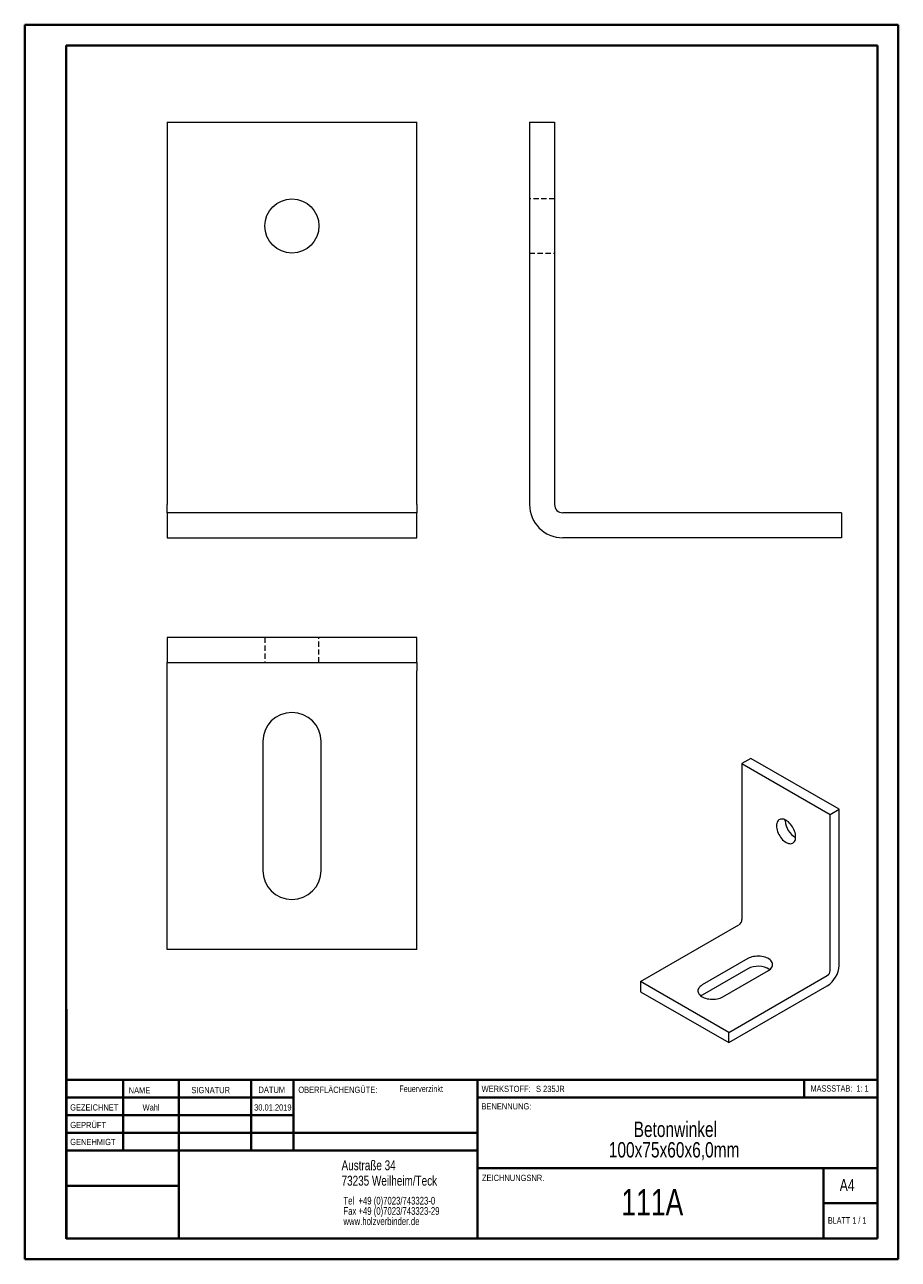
# Model space of a CAD drawing. Header units: millimetres. Extents: x 0 to 210, y 0 to 297.
import ezdxf

# ---------------------------------------------------------------- set-up
doc = ezdxf.new("R2010")
doc.units = ezdxf.units.MM
doc.linetypes.add('HIDDEN', pattern=[1.905, 1.27, -0.635])
doc.styles.add('SLDTEXTSTYLE0', font='TXT', dxfattribs={"width": 0.75})
doc.styles.add('SLDTEXTSTYLE1', font='TXT', dxfattribs={"width": 0.681818})
doc.styles.add('SLDTEXTSTYLE2', font='TXT', dxfattribs={"width": 0.7})

# ---------------------------------------------------------------- blocks, each defined once
blk = doc.blocks.new('SW_NOTE_0')
at = {"color": 0, "linetype": 'Continuous', "lineweight": 0, "char_height": 1.8521, "attachment_point": 1, "style": 'SLDTEXTSTYLE0'}
for s, insert in [('Tel  +49 (0)7023/743323-0', (0, 2.39)), ('Fax +49 (0)7023/743323-29', (0, -0.08)), ('www.holzverbinder.de', (0, -2.55))]:
    blk.add_mtext(s, dxfattribs=dict(at, insert=insert))
blk = doc.blocks.new('SW_NOTE_1')
at = {"color": 0, "linetype": 'Continuous', "lineweight": 0, "char_height": 3.7042, "attachment_point": 2, "style": 'SLDTEXTSTYLE0'}
for s, insert in [('Betonwinkel', (14.18, 4.77)), ('100x75x60x6,0mm', (13.88, -0.16))]:
    blk.add_mtext(s, dxfattribs=dict(at, insert=insert))

msp = doc.modelspace()

# ---------------------------------------------------------------- linework, layer by layer
at = {"color": 7, "linetype": 'Continuous', "lineweight": 40}
for p, q in [((0.08, 0.21), (0.08, 297.21)), ((0.08, 297.21), (210.08, 297.21)), ((210.08, 0.21), (210.08, 297.21)), ((210.08, 292.21), (210.08, 297.21)), ((10.08, 292.21), (205.08, 292.21)), ((10.08, 5.21), (10.08, 292.21)), ((205.08, 5.21), (205.08, 292.21)), ((10.11, 60.37), (10.11, 5.12)), ((205.08, 43.37), (10.11, 43.37)), ((23.71, 43.37), (23.71, 26.37)), ((37.1, 43.37), (37.1, 5.12)), ((54.51, 43.37), (54.51, 26.37)), ((64.71, 26.37), (64.71, 43.37)), ((108.91, 43.37), (108.91, 5.12)), ((187.47, 39.12), (187.47, 43.37)), ((64.71, 39.1), (10.11, 39.1)), ((205.08, 39.12), (108.91, 39.12)), ((64.71, 34.87), (10.11, 34.87)), ((108.91, 30.62), (10.11, 30.62)), ((108.91, 26.37), (10.11, 26.37)), ((108.91, 22.12), (205.08, 22.12)), ((192.08, 5.21), (192.08, 22.21)), ((37.1, 17.87), (10.11, 17.87)), ((10.11, 13.71), (10.08, 13.71)), ((205.08, 13.71), (192.08, 13.71)), ((10.11, 9.46), (10.08, 9.46)), ((10.08, 5.21), (205.08, 5.21)), ((205.08, 5.21), (180.99, 5.21)), ((0.08, 0.21), (210.08, 0.21))]:
    msp.add_line(p, q, dxfattribs=at)
at = {"color": 7, "linetype": 'Continuous', "lineweight": 15}
for p, q in [((34.31, 273.79), (94.31, 273.79)), ((34.31, 273.79), (34.31, 181.79)), ((94.31, 181.79), (94.31, 273.79)), ((121.44, 273.79), (127.44, 273.79)), ((121.44, 273.79), (121.44, 181.79)), ((127.44, 273.79), (127.44, 181.79)), ((34.31, 179.79), (34.31, 181.79)), ((94.31, 181.79), (94.31, 179.79)), ((94.31, 179.79), (34.31, 179.79)), ((34.31, 179.79), (34.31, 173.79)), ((94.31, 173.79), (94.31, 179.79)), ((196.44, 179.79), (129.44, 179.79)), ((196.44, 179.79), (196.44, 173.79)), ((34.31, 173.79), (94.31, 173.79)), ((196.44, 173.79), (129.44, 173.79)), ((94.31, 149.77), (34.31, 149.77)), ((34.31, 149.77), (34.31, 143.77)), ((94.31, 143.77), (94.31, 149.77)), ((34.31, 143.77), (94.31, 143.77)), ((34.31, 141.77), (34.31, 143.77)), ((94.31, 143.77), (94.31, 141.77)), ((34.31, 74.77), (34.31, 141.77)), ((94.31, 74.77), (94.31, 141.77)), ((57.31, 124.77), (57.31, 93.77)), ((71.31, 93.77), (71.31, 124.77)), ((174.61, 120.72), (172.49, 119.49)), ((172.49, 119.49), (193.7, 107.25)), ((172.49, 119.49), (172.49, 81.93)), ((195.83, 108.47), (174.61, 120.72)), ((193.7, 107.25), (195.83, 108.47)), ((193.7, 69.69), (193.7, 107.25)), ((195.83, 70.91), (195.83, 108.47)), ((182.92, 105.71), (182.93, 105.91)), ((148.1, 67.03), (171.78, 80.71)), ((94.31, 74.77), (34.31, 74.77)), ((173.91, 72.54), (162.95, 66.22)), ((173.91, 70.09), (162.95, 63.77)), ((167.89, 63.36), (178.85, 69.69)), ((169.31, 54.79), (193, 68.46)), ((169.31, 54.79), (148.1, 67.03)), ((148.1, 67.03), (148.1, 64.58)), ((169.31, 52.34), (193, 66.01)), ((148.1, 64.58), (169.31, 52.34)), ((169.31, 52.34), (169.31, 54.79))]:
    msp.add_line(p, q, dxfattribs=at)
at = {"color": 7, "linetype": 'HIDDEN', "lineweight": 0}
for p, q in [((127.44, 255.29), (121.44, 255.29)), ((121.44, 242.29), (127.44, 242.29)), ((57.81, 149.77), (57.81, 143.77)), ((70.81, 143.77), (70.81, 149.77))]:
    msp.add_line(p, q, dxfattribs=at)
at = {"color": 7, "linetype": 'Continuous', "lineweight": 0}
for p, q in [((64.71, 39.12), (10.11, 39.12)), ((23.71, 5.21), (23.71, 5.12)), ((54.51, 5.21), (54.51, 5.12))]:
    msp.add_line(p, q, dxfattribs=at)
at = {"color": 7, "linetype": 'Continuous', "lineweight": 15, "flags": 128}
for points in [[(185.4, 101.84), (185.38, 102.17), (185.33, 102.51), (185.25, 102.86), (185.13, 103.22), (184.99, 103.58), (184.82, 103.93), (184.62, 104.27), (184.4, 104.59), (184.17, 104.9), (183.91, 105.17), (183.65, 105.42), (183.37, 105.64), (183.1, 105.82), (182.82, 105.96), (182.55, 106.06), (182.28, 106.11), (182.03, 106.13), (181.79, 106.1), (181.57, 106.03), (181.38, 105.92), (181.21, 105.76), (181.06, 105.57), (180.95, 105.34), (180.87, 105.09), (180.82, 104.8), (180.8, 104.49), (180.82, 104.16), (180.87, 103.82), (180.95, 103.46), (181.06, 103.1), (181.21, 102.75), (181.38, 102.4), (181.57, 102.06), (181.79, 101.73), (182.03, 101.43), (182.28, 101.15), (182.55, 100.9), (182.82, 100.69), (183.1, 100.51), (183.37, 100.37), (183.65, 100.27), (183.91, 100.21), (184.17, 100.2), (184.4, 100.23), (184.62, 100.3), (184.82, 100.41), (184.99, 100.56), (185.13, 100.75), (185.25, 100.98), (185.33, 101.24), (185.38, 101.53), (185.4, 101.84)], [(178.85, 69.69), (179.13, 69.86), (179.36, 70.05), (179.55, 70.26), (179.7, 70.48), (179.81, 70.71), (179.87, 70.94), (179.88, 71.17), (179.84, 71.41), (179.76, 71.64), (179.63, 71.86), (179.46, 72.07), (179.25, 72.27), (178.99, 72.46), (178.71, 72.62), (178.39, 72.77), (178.04, 72.89), (177.67, 72.99), (177.29, 73.07), (176.89, 73.11), (176.48, 73.13), (176.08, 73.13), (175.67, 73.09), (175.28, 73.03), (174.9, 72.95), (174.54, 72.83), (174.21, 72.7), (173.91, 72.54)], [(162.95, 66.22), (162.67, 66.04), (162.44, 65.85), (162.25, 65.64), (162.1, 65.42), (161.99, 65.2), (161.93, 64.96), (161.92, 64.73), (161.96, 64.49), (162.04, 64.26), (162.17, 64.04), (162.34, 63.83), (162.55, 63.63), (162.81, 63.44), (163.09, 63.28), (163.41, 63.13), (163.76, 63.01), (164.13, 62.91), (164.51, 62.84), (164.91, 62.79), (165.32, 62.77), (165.73, 62.77), (166.13, 62.81), (166.52, 62.87), (166.9, 62.96), (167.26, 63.07), (167.59, 63.2), (167.89, 63.36)], [(162.95, 63.77), (162.67, 63.59), (162.64, 63.56)]]:
    msp.add_lwpolyline(points, dxfattribs=at)
at = {"color": 7, "linetype": 'Continuous', "lineweight": 15}
msp.add_circle((64.31, 248.79), 6.5, dxfattribs=at)
for centre, radius, start, end in [((129.44, 181.79), 8, 180, 270), ((129.44, 181.79), 2, 180, 270), ((64.31, 124.77), 7, 0, 180), ((187.81, 105.9), 4.89, 182.1207, 240.3356), ((64.31, 93.77), 7, 180, 0), ((170.96, 82), 1.54, 302.6055, 357.3945), ((176.36, 65.47), 5.23, 57.5873, 117.9716), ((189.72, 71.17), 6.12, 302.4534, 357.5466), ((192.17, 69.76), 1.54, 302.6055, 357.3945)]:
    msp.add_arc(centre, radius, start, end, dxfattribs=at)

# ---------------------------------------------------------------- block references
at = {"color": 7, "linetype": 'Continuous', "lineweight": 0}
for name, p in [('SW_NOTE_1', (142.31, 28.57)), ('SW_NOTE_0', (76.7, 12.85))]:
    msp.add_blockref(name, p, dxfattribs=at)

# ---------------------------------------------------------------- texts
for s, insert, char_height, attachment_point, style in [('NAME', (25.07, 41.62), 1.5, 1, 'SLDTEXTSTYLE0'), ('SIGNATUR', (40.14, 41.68), 1.5, 1, 'SLDTEXTSTYLE0'), ('DATUM', (56.28, 41.74), 1.5, 1, 'SLDTEXTSTYLE0'), ('OBERFLÄCHENGÜTE:', (65.86, 41.74), 1.5, 1, 'SLDTEXTSTYLE0'), ('Feuerverzinkt', (90.14, 42.03), 1.5875, 1, 'SLDTEXTSTYLE0'), ('WERKSTOFF:', (109.91, 41.96), 1.5, 1, 'SLDTEXTSTYLE0'), ('S 235JR', (122.99, 41.96), 1.5, 1, 'SLDTEXTSTYLE0'), ('MASSSTAB:  1: 1', (188.99, 42.07), 1.5, 1, 'SLDTEXTSTYLE2'), ('GEZEICHNET', (11, 37.51), 1.5, 1, 'SLDTEXTSTYLE0'), ('Wahl', (30.46, 37.5), 1.499, 2, 'SLDTEXTSTYLE0'), ('30.01.2019', (59.73, 37.5), 1.499, 2, 'SLDTEXTSTYLE0'), ('BENENNUNG:', (109.88, 37.77), 1.5, 1, 'SLDTEXTSTYLE0'), ('GEPRÜFT', (11.03, 33.28), 1.5, 1, 'SLDTEXTSTYLE0'), ('GENEHMIGT', (11.02, 29.19), 1.5, 1, 'SLDTEXTSTYLE0'), ('Austraße 34', (76.25, 24.02), 2.3813, 1, 'SLDTEXTSTYLE0'), ('73235 Weilheim/Teck', (76.25, 20.32), 2.3813, 1, 'SLDTEXTSTYLE0'), ('ZEICHNUNGSNR.', (110, 20.55), 1.5, 1, 'SLDTEXTSTYLE0'), ('A4', (196, 19.52), 2.91, 1, 'SLDTEXTSTYLE0'), ('111A', (150.95, 17.12), 6.35, 2, 'SLDTEXTSTYLE0'), ('BLATT 1 / 1', (193.16, 10.36), 1.5875, 1, 'SLDTEXTSTYLE1')]:
    msp.add_mtext(s, dxfattribs=dict(at, insert=insert, char_height=char_height, attachment_point=attachment_point, style=style))

doc.saveas('drawing.dxf')
